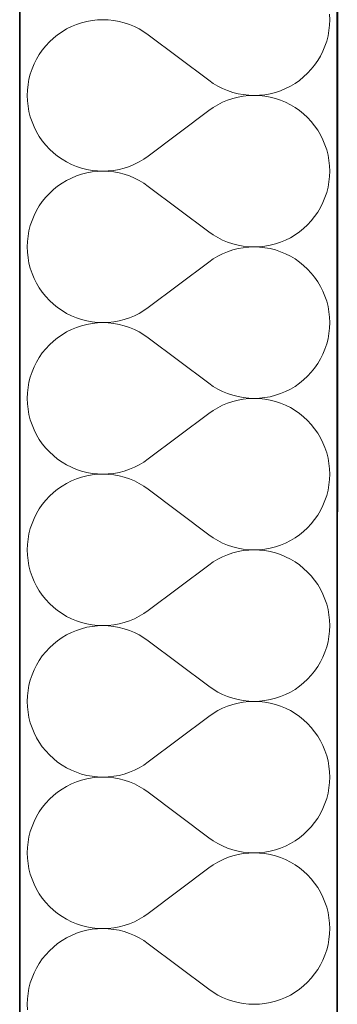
# Model space of a CAD drawing. Header units: millimetres. Extents: x -34676 to 172266, y 39940 to 476087.
# Tile 81 of 256: x 20168 to 20328, y 288465 to 288960. Entities that reach past the tile are written whole.
import ezdxf

# ---------------------------------------------------------------- set-up
doc = ezdxf.new("R2010")
doc.units = ezdxf.units.MM
doc.header["$MEASUREMENT"] = 0
for name, color, linetype in [('#podkład', 252, 'Continuous'), ('- A - ocieplenie', 7, 'Continuous'), ('Konstrukcja - Stropy', 7, 'Continuous'), ('Konstrukcja - Ściany zewnętrzne', 7, 'Continuous')]:
    doc.layers.add(name, color=color, linetype=linetype)

# ---------------------------------------------------------------- blocks, each defined once
blk = doc.blocks.new('UHYGFFFF')
at = {"layer": '- A - ocieplenie', "color": 252, "linetype": 'Continuous', "lineweight": 35, "ltscale": 100}
for p, q in [((19777.48, 396062.63), (19777.47, 388486.86)), ((19937.47, 388486.86), (19937.48, 396062.63))]:
    blk.add_line(p, q, dxfattribs=at)
at = {"layer": '- A - ocieplenie', "color": 252, "linetype": 'Continuous', "lineweight": 13, "ltscale": 100}
for p, q in [((19933.67, 395099.75), (19933.57, 395102.47)), ((19803.57, 395096.32), (19801.14, 395095.1)), ((19806.09, 395097.36), (19803.57, 395096.32)), ((19808.67, 395098.22), (19806.09, 395097.36)), ((19811.31, 395098.89), (19808.67, 395098.22)), ((19813.98, 395099.37), (19811.31, 395098.89)), ((19816.69, 395099.66), (19813.98, 395099.37)), ((19819.41, 395099.75), (19816.69, 395099.66)), ((19822.13, 395099.66), (19819.41, 395099.75)), ((19824.83, 395099.36), (19822.13, 395099.66)), ((19827.51, 395098.88), (19824.83, 395099.36)), ((19830.14, 395098.2), (19827.51, 395098.88)), ((19832.72, 395097.34), (19830.14, 395098.2)), ((19835.24, 395096.3), (19832.72, 395097.34)), ((19837.67, 395095.08), (19835.24, 395096.3)), ((19933.28, 395094.33), (19933.57, 395097.04)), ((19933.57, 395097.04), (19933.67, 395099.75)), ((19796.56, 395092.16), (19794.45, 395090.46)), ((19798.8, 395093.72), (19796.56, 395092.16)), ((19801.14, 395095.1), (19798.8, 395093.72)), ((19840.01, 395093.69), (19837.67, 395095.08)), ((19842.24, 395092.14), (19840.01, 395093.69)), ((19872.72, 395069.28), (19842.24, 395092.14)), ((19932.12, 395089.02), (19932.8, 395091.65)), ((19932.8, 395091.65), (19933.28, 395094.33)), ((19790.6, 395086.61), (19788.89, 395084.5)), ((19792.45, 395088.6), (19790.6, 395086.61)), ((19794.45, 395090.46), (19792.45, 395088.6)), ((19930.22, 395083.92), (19931.26, 395086.44)), ((19931.26, 395086.44), (19932.12, 395089.02)), ((19787.34, 395082.26), (19785.95, 395079.92)), ((19788.89, 395084.5), (19787.34, 395082.26)), ((19927.62, 395079.15), (19929.01, 395081.49)), ((19929.01, 395081.49), (19930.22, 395083.92)), ((19784.73, 395077.49), (19783.69, 395074.98)), ((19785.95, 395079.92), (19784.73, 395077.49)), ((19924.36, 395074.8), (19926.06, 395076.92)), ((19926.06, 395076.92), (19927.62, 395079.15)), ((19782.83, 395072.4), (19782.16, 395069.76)), ((19783.69, 395074.98), (19782.83, 395072.4)), ((19920.51, 395070.95), (19922.5, 395072.81)), ((19922.5, 395072.81), (19924.36, 395074.8)), ((19781.68, 395067.08), (19781.38, 395064.38)), ((19782.16, 395069.76), (19781.68, 395067.08)), ((19872.72, 395069.28), (19874.95, 395067.72)), ((19874.95, 395067.72), (19877.29, 395066.33)), ((19877.29, 395066.33), (19879.72, 395065.11)), ((19913.82, 395066.31), (19916.16, 395067.7)), ((19916.16, 395067.7), (19918.39, 395069.25)), ((19918.39, 395069.25), (19920.51, 395070.95)), ((19781.38, 395064.38), (19781.29, 395061.66)), ((19781.29, 395061.66), (19781.38, 395058.94)), ((19879.72, 395065.11), (19882.23, 395064.07)), ((19882.23, 395064.07), (19884.81, 395063.21)), ((19884.81, 395063.21), (19887.45, 395062.54)), ((19887.45, 395062.54), (19890.13, 395062.05)), ((19890.13, 395062.05), (19892.83, 395061.76)), ((19892.83, 395061.56), (19890.13, 395061.27)), ((19892.83, 395061.76), (19895.55, 395061.66)), ((19895.55, 395061.66), (19892.83, 395061.56)), ((19895.55, 395061.66), (19898.27, 395061.75)), ((19898.27, 395061.56), (19895.55, 395061.66)), ((19898.27, 395061.75), (19900.97, 395062.04)), ((19900.97, 395061.27), (19898.27, 395061.56)), ((19900.97, 395062.04), (19903.65, 395062.52)), ((19903.65, 395062.52), (19906.29, 395063.2)), ((19906.29, 395063.2), (19908.87, 395064.05)), ((19908.87, 395064.05), (19911.38, 395065.09)), ((19911.38, 395065.09), (19913.82, 395066.31)), ((19781.38, 395058.94), (19781.68, 395056.24)), ((19877.29, 395056.98), (19874.95, 395055.59)), ((19879.72, 395058.2), (19877.29, 395056.98)), ((19882.23, 395059.25), (19879.72, 395058.2)), ((19884.81, 395060.11), (19882.23, 395059.25)), ((19887.45, 395060.78), (19884.81, 395060.11)), ((19890.13, 395061.27), (19887.45, 395060.78)), ((19903.65, 395060.79), (19900.97, 395061.27)), ((19906.29, 395060.12), (19903.65, 395060.79)), ((19908.87, 395059.26), (19906.29, 395060.12)), ((19911.38, 395058.22), (19908.87, 395059.26)), ((19913.82, 395057.01), (19911.38, 395058.22)), ((19916.16, 395055.62), (19913.82, 395057.01)), ((19781.68, 395056.24), (19782.16, 395053.56)), ((19782.16, 395053.56), (19782.83, 395050.92)), ((19872.72, 395054.04), (19842.24, 395031.18)), ((19874.95, 395055.59), (19872.72, 395054.04)), ((19918.39, 395054.07), (19916.16, 395055.62)), ((19920.51, 395052.36), (19918.39, 395054.07)), ((19922.5, 395050.51), (19920.51, 395052.36)), ((19782.83, 395050.92), (19783.69, 395048.34)), ((19783.69, 395048.34), (19784.73, 395045.83)), ((19924.36, 395048.52), (19922.5, 395050.51)), ((19926.06, 395046.4), (19924.36, 395048.52)), ((19784.73, 395045.83), (19785.95, 395043.39)), ((19785.95, 395043.39), (19787.34, 395041.06)), ((19927.62, 395044.17), (19926.06, 395046.4)), ((19929.01, 395041.83), (19927.62, 395044.17)), ((19930.22, 395039.39), (19929.01, 395041.83)), ((19787.34, 395041.06), (19788.89, 395038.82)), ((19788.89, 395038.82), (19790.6, 395036.7)), ((19790.6, 395036.7), (19792.45, 395034.71)), ((19931.26, 395036.88), (19930.22, 395039.39)), ((19932.12, 395034.3), (19931.26, 395036.88)), ((19792.45, 395034.71), (19794.45, 395032.86)), ((19794.45, 395032.86), (19796.56, 395031.15)), ((19932.8, 395031.66), (19932.12, 395034.3)), ((19933.28, 395028.99), (19932.8, 395031.66)), ((19796.56, 395031.15), (19798.8, 395029.6)), ((19798.8, 395029.6), (19801.14, 395028.22)), ((19801.14, 395028.22), (19803.57, 395027)), ((19803.57, 395027), (19806.09, 395025.96)), ((19832.72, 395025.98), (19835.24, 395027.02)), ((19835.24, 395027.02), (19837.67, 395028.24)), ((19837.67, 395028.24), (19840.01, 395029.63)), ((19840.01, 395029.63), (19842.24, 395031.18)), ((19933.57, 395026.28), (19933.28, 395028.99)), ((19806.09, 395025.96), (19808.67, 395025.1)), ((19808.67, 395022.03), (19806.09, 395021.17)), ((19808.67, 395025.1), (19811.31, 395024.43)), ((19811.31, 395022.7), (19808.67, 395022.03)), ((19811.31, 395024.43), (19813.98, 395023.95)), ((19813.98, 395023.18), (19811.31, 395022.7)), ((19813.98, 395023.95), (19816.69, 395023.66)), ((19816.69, 395023.47), (19813.98, 395023.18)), ((19816.69, 395023.66), (19819.41, 395023.56)), ((19819.41, 395023.56), (19816.69, 395023.47)), ((19819.41, 395023.56), (19822.13, 395023.66)), ((19822.13, 395023.46), (19819.41, 395023.56)), ((19822.13, 395023.66), (19824.83, 395023.96)), ((19824.83, 395023.17), (19822.13, 395023.46)), ((19824.83, 395023.96), (19827.51, 395024.44)), ((19827.51, 395022.69), (19824.83, 395023.17)), ((19827.51, 395024.44), (19830.14, 395025.11)), ((19830.14, 395022.01), (19827.51, 395022.69)), ((19830.14, 395025.11), (19832.72, 395025.98)), ((19832.72, 395021.15), (19830.14, 395022.01)), ((19933.67, 395023.56), (19933.57, 395026.28)), ((19933.57, 395020.84), (19933.67, 395023.56)), ((19798.8, 395017.52), (19796.56, 395015.97)), ((19801.14, 395018.91), (19798.8, 395017.52)), ((19803.57, 395020.13), (19801.14, 395018.91)), ((19806.09, 395021.17), (19803.57, 395020.13)), ((19835.24, 395020.11), (19832.72, 395021.15)), ((19837.67, 395018.89), (19835.24, 395020.11)), ((19840.01, 395017.5), (19837.67, 395018.89)), ((19842.24, 395015.94), (19840.01, 395017.5)), ((19932.8, 395015.46), (19933.28, 395018.14)), ((19933.28, 395018.14), (19933.57, 395020.84)), ((19792.45, 395012.41), (19790.6, 395010.42)), ((19794.45, 395014.27), (19792.45, 395012.41)), ((19796.56, 395015.97), (19794.45, 395014.27)), ((19872.72, 394993.09), (19842.24, 395015.94)), ((19931.26, 395010.25), (19932.12, 395012.83)), ((19932.12, 395012.83), (19932.8, 395015.46)), ((19788.89, 395008.31), (19787.34, 395006.07)), ((19790.6, 395010.42), (19788.89, 395008.31)), ((19929.01, 395005.3), (19930.22, 395007.73)), ((19930.22, 395007.73), (19931.26, 395010.25)), ((19785.95, 395003.73), (19784.73, 395001.3)), ((19787.34, 395006.07), (19785.95, 395003.73)), ((19926.06, 395000.73), (19927.62, 395002.96)), ((19927.62, 395002.96), (19929.01, 395005.3)), ((19783.69, 394998.79), (19782.83, 394996.21)), ((19784.73, 395001.3), (19783.69, 394998.79)), ((19922.5, 394996.62), (19924.36, 394998.61)), ((19924.36, 394998.61), (19926.06, 395000.73)), ((19782.16, 394993.57), (19781.68, 394990.89)), ((19782.83, 394996.21), (19782.16, 394993.57)), ((19872.72, 394993.09), (19874.95, 394991.53)), ((19916.16, 394991.51), (19918.39, 394993.06)), ((19918.39, 394993.06), (19920.51, 394994.76)), ((19920.51, 394994.76), (19922.5, 394996.62)), ((19781.38, 394988.19), (19781.29, 394985.47)), ((19781.68, 394990.89), (19781.38, 394988.19)), ((19874.95, 394991.53), (19877.29, 394990.14)), ((19877.29, 394990.14), (19879.72, 394988.92)), ((19879.72, 394988.92), (19882.23, 394987.88)), ((19882.23, 394987.88), (19884.81, 394987.02)), ((19906.29, 394987.01), (19908.87, 394987.86)), ((19908.87, 394987.86), (19911.38, 394988.9)), ((19911.38, 394988.9), (19913.82, 394990.12)), ((19913.82, 394990.12), (19916.16, 394991.51)), ((19781.29, 394985.47), (19781.38, 394982.75)), ((19781.38, 394982.75), (19781.68, 394980.04)), ((19882.23, 394983.06), (19879.72, 394982.01)), ((19884.81, 394983.92), (19882.23, 394983.06)), ((19884.81, 394987.02), (19887.45, 394986.34)), ((19887.45, 394984.59), (19884.81, 394983.92)), ((19887.45, 394986.34), (19890.13, 394985.86)), ((19890.13, 394985.08), (19887.45, 394984.59)), ((19890.13, 394985.86), (19892.83, 394985.57)), ((19892.83, 394985.37), (19890.13, 394985.08)), ((19892.83, 394985.57), (19895.55, 394985.47)), ((19895.55, 394985.47), (19892.83, 394985.37)), ((19895.55, 394985.47), (19898.27, 394985.56)), ((19898.27, 394985.37), (19895.55, 394985.47)), ((19898.27, 394985.56), (19900.97, 394985.85)), ((19900.97, 394985.08), (19898.27, 394985.37)), ((19900.97, 394985.85), (19903.65, 394986.33)), ((19903.65, 394984.6), (19900.97, 394985.08)), ((19903.65, 394986.33), (19906.29, 394987.01)), ((19906.29, 394983.93), (19903.65, 394984.6)), ((19908.87, 394983.07), (19906.29, 394983.93)), ((19911.38, 394982.03), (19908.87, 394983.07)), ((19781.68, 394980.04), (19782.16, 394977.37)), ((19782.16, 394977.37), (19782.83, 394974.73)), ((19872.72, 394977.85), (19842.24, 394954.99)), ((19874.95, 394979.4), (19872.72, 394977.85)), ((19877.29, 394980.79), (19874.95, 394979.4)), ((19879.72, 394982.01), (19877.29, 394980.79)), ((19913.82, 394980.82), (19911.38, 394982.03)), ((19916.16, 394979.43), (19913.82, 394980.82)), ((19918.39, 394977.88), (19916.16, 394979.43)), ((19920.51, 394976.17), (19918.39, 394977.88)), ((19782.83, 394974.73), (19783.69, 394972.15)), ((19922.5, 394974.32), (19920.51, 394976.17)), ((19924.36, 394972.33), (19922.5, 394974.32)), ((19926.06, 394970.21), (19924.36, 394972.33)), ((19783.69, 394972.15), (19784.73, 394969.64)), ((19784.73, 394969.64), (19785.95, 394967.2)), ((19927.62, 394967.98), (19926.06, 394970.21)), ((19929.01, 394965.64), (19927.62, 394967.98)), ((19785.95, 394967.2), (19787.34, 394964.87)), ((19787.34, 394964.87), (19788.89, 394962.63)), ((19788.89, 394962.63), (19790.6, 394960.51)), ((19930.22, 394963.2), (19929.01, 394965.64)), ((19931.26, 394960.69), (19930.22, 394963.2)), ((19790.6, 394960.51), (19792.45, 394958.52)), ((19792.45, 394958.52), (19794.45, 394956.67)), ((19932.12, 394958.11), (19931.26, 394960.69)), ((19932.8, 394955.47), (19932.12, 394958.11)), ((19794.45, 394956.67), (19796.56, 394954.96)), ((19796.56, 394954.96), (19798.8, 394953.41)), ((19798.8, 394953.41), (19801.14, 394952.03)), ((19837.67, 394952.05), (19840.01, 394953.44)), ((19840.01, 394953.44), (19842.24, 394954.99)), ((19933.28, 394952.8), (19932.8, 394955.47)), ((19933.57, 394950.09), (19933.28, 394952.8)), ((19801.14, 394952.03), (19803.57, 394950.81)), ((19803.57, 394950.81), (19806.09, 394949.77)), ((19806.09, 394949.77), (19808.67, 394948.91)), ((19808.67, 394948.91), (19811.31, 394948.24)), ((19811.31, 394948.24), (19813.98, 394947.76)), ((19813.98, 394947.76), (19816.69, 394947.47)), ((19816.69, 394947.47), (19819.41, 394947.37)), ((19819.41, 394947.37), (19822.13, 394947.47)), ((19822.13, 394947.47), (19824.83, 394947.76)), ((19824.83, 394947.76), (19827.51, 394948.25)), ((19827.51, 394948.25), (19830.14, 394948.92)), ((19830.14, 394948.92), (19832.72, 394949.79)), ((19832.72, 394949.79), (19835.24, 394950.83)), ((19835.24, 394950.83), (19837.67, 394952.05)), ((19933.67, 394947.37), (19933.57, 394950.09)), ((19801.14, 394942.72), (19798.8, 394941.33)), ((19803.57, 394943.94), (19801.14, 394942.72)), ((19806.09, 394944.98), (19803.57, 394943.94)), ((19808.67, 394945.84), (19806.09, 394944.98)), ((19811.31, 394946.51), (19808.67, 394945.84)), ((19813.98, 394946.99), (19811.31, 394946.51)), ((19816.69, 394947.28), (19813.98, 394946.99)), ((19819.41, 394947.37), (19816.69, 394947.28)), ((19822.13, 394947.27), (19819.41, 394947.37)), ((19824.83, 394946.98), (19822.13, 394947.27)), ((19827.51, 394946.5), (19824.83, 394946.98)), ((19830.14, 394945.82), (19827.51, 394946.5)), ((19832.72, 394944.96), (19830.14, 394945.82)), ((19835.24, 394943.92), (19832.72, 394944.96)), ((19837.67, 394942.7), (19835.24, 394943.92)), ((19840.01, 394941.31), (19837.67, 394942.7)), ((19933.28, 394941.95), (19933.57, 394944.65)), ((19933.57, 394944.65), (19933.67, 394947.37)), ((19794.45, 394938.08), (19792.45, 394936.22)), ((19796.56, 394939.78), (19794.45, 394938.08)), ((19798.8, 394941.33), (19796.56, 394939.78)), ((19842.24, 394939.75), (19840.01, 394941.31)), ((19872.72, 394916.9), (19842.24, 394939.75)), ((19932.12, 394936.64), (19932.8, 394939.27)), ((19932.8, 394939.27), (19933.28, 394941.95)), ((19790.6, 394934.23), (19788.89, 394932.12)), ((19792.45, 394936.22), (19790.6, 394934.23)), ((19930.22, 394931.54), (19931.26, 394934.05)), ((19931.26, 394934.05), (19932.12, 394936.64)), ((19787.34, 394929.88), (19785.95, 394927.54)), ((19788.89, 394932.12), (19787.34, 394929.88)), ((19927.62, 394926.77), (19929.01, 394929.11)), ((19929.01, 394929.11), (19930.22, 394931.54)), ((19784.73, 394925.11), (19783.69, 394922.6)), ((19785.95, 394927.54), (19784.73, 394925.11)), ((19924.36, 394922.42), (19926.06, 394924.54)), ((19926.06, 394924.54), (19927.62, 394926.77)), ((19782.83, 394920.01), (19782.16, 394917.38)), ((19783.69, 394922.6), (19782.83, 394920.01)), ((19918.39, 394916.87), (19920.51, 394918.57)), ((19920.51, 394918.57), (19922.5, 394920.43)), ((19922.5, 394920.43), (19924.36, 394922.42)), ((19781.68, 394914.7), (19781.38, 394912)), ((19782.16, 394917.38), (19781.68, 394914.7)), ((19872.72, 394916.9), (19874.95, 394915.34)), ((19874.95, 394915.34), (19877.29, 394913.95)), ((19877.29, 394913.95), (19879.72, 394912.73)), ((19911.38, 394912.71), (19913.82, 394913.93)), ((19913.82, 394913.93), (19916.16, 394915.32)), ((19916.16, 394915.32), (19918.39, 394916.87)), ((19781.38, 394912), (19781.29, 394909.28)), ((19781.29, 394909.28), (19781.38, 394906.56)), ((19879.72, 394912.73), (19882.23, 394911.69)), ((19882.23, 394911.69), (19884.81, 394910.83)), ((19884.81, 394910.83), (19887.45, 394910.15)), ((19887.45, 394908.4), (19884.81, 394907.73)), ((19887.45, 394910.15), (19890.13, 394909.67)), ((19890.13, 394908.89), (19887.45, 394908.4)), ((19890.13, 394909.67), (19892.83, 394909.38)), ((19892.83, 394909.18), (19890.13, 394908.89)), ((19892.83, 394909.38), (19895.55, 394909.28)), ((19895.55, 394909.28), (19892.83, 394909.18)), ((19895.55, 394909.28), (19898.27, 394909.37)), ((19898.27, 394909.18), (19895.55, 394909.28)), ((19898.27, 394909.37), (19900.97, 394909.66)), ((19900.97, 394908.89), (19898.27, 394909.18)), ((19900.97, 394909.66), (19903.65, 394910.14)), ((19903.65, 394908.41), (19900.97, 394908.89)), ((19903.65, 394910.14), (19906.29, 394910.82)), ((19906.29, 394907.74), (19903.65, 394908.41)), ((19906.29, 394910.82), (19908.87, 394911.67)), ((19908.87, 394911.67), (19911.38, 394912.71)), ((19781.38, 394906.56), (19781.68, 394903.85)), ((19781.68, 394903.85), (19782.16, 394901.18)), ((19874.95, 394903.21), (19872.72, 394901.66)), ((19877.29, 394904.6), (19874.95, 394903.21)), ((19879.72, 394905.82), (19877.29, 394904.6)), ((19882.23, 394906.87), (19879.72, 394905.82)), ((19884.81, 394907.73), (19882.23, 394906.87)), ((19908.87, 394906.88), (19906.29, 394907.74)), ((19911.38, 394905.84), (19908.87, 394906.88)), ((19913.82, 394904.63), (19911.38, 394905.84)), ((19916.16, 394903.24), (19913.82, 394904.63)), ((19918.39, 394901.69), (19916.16, 394903.24)), ((19782.16, 394901.18), (19782.83, 394898.54)), ((19782.83, 394898.54), (19783.69, 394895.96)), ((19872.72, 394901.66), (19842.24, 394878.8)), ((19920.51, 394899.98), (19918.39, 394901.69)), ((19922.5, 394898.13), (19920.51, 394899.98)), ((19924.36, 394896.14), (19922.5, 394898.13)), ((19783.69, 394895.96), (19784.73, 394893.45)), ((19784.73, 394893.45), (19785.95, 394891.01)), ((19926.06, 394894.02), (19924.36, 394896.14)), ((19927.62, 394891.79), (19926.06, 394894.02)), ((19785.95, 394891.01), (19787.34, 394888.67)), ((19787.34, 394888.67), (19788.89, 394886.44)), ((19929.01, 394889.45), (19927.62, 394891.79)), ((19930.22, 394887.01), (19929.01, 394889.45)), ((19788.89, 394886.44), (19790.6, 394884.32)), ((19790.6, 394884.32), (19792.45, 394882.33)), ((19931.26, 394884.5), (19930.22, 394887.01)), ((19932.12, 394881.92), (19931.26, 394884.5)), ((19792.45, 394882.33), (19794.45, 394880.48)), ((19794.45, 394880.48), (19796.56, 394878.77)), ((19796.56, 394878.77), (19798.8, 394877.22)), ((19840.01, 394877.25), (19842.24, 394878.8)), ((19932.8, 394879.28), (19932.12, 394881.92)), ((19933.28, 394876.61), (19932.8, 394879.28)), ((19798.8, 394877.22), (19801.14, 394875.83)), ((19801.14, 394875.83), (19803.57, 394874.62)), ((19803.57, 394874.62), (19806.09, 394873.58)), ((19806.09, 394873.58), (19808.67, 394872.72)), ((19830.14, 394872.73), (19832.72, 394873.6)), ((19832.72, 394873.6), (19835.24, 394874.64)), ((19835.24, 394874.64), (19837.67, 394875.86)), ((19837.67, 394875.86), (19840.01, 394877.25)), ((19933.57, 394873.9), (19933.28, 394876.61)), ((19933.67, 394871.18), (19933.57, 394873.9)), ((19806.09, 394868.79), (19803.57, 394867.75)), ((19808.67, 394869.65), (19806.09, 394868.79)), ((19808.67, 394872.72), (19811.31, 394872.05)), ((19811.31, 394870.32), (19808.67, 394869.65)), ((19811.31, 394872.05), (19813.98, 394871.57)), ((19813.98, 394870.8), (19811.31, 394870.32)), ((19813.98, 394871.57), (19816.69, 394871.28)), ((19816.69, 394871.09), (19813.98, 394870.8)), ((19816.69, 394871.28), (19819.41, 394871.18)), ((19819.41, 394871.18), (19816.69, 394871.09)), ((19819.41, 394871.18), (19822.13, 394871.28)), ((19822.13, 394871.08), (19819.41, 394871.18)), ((19822.13, 394871.28), (19824.83, 394871.57)), ((19824.83, 394870.79), (19822.13, 394871.08)), ((19824.83, 394871.57), (19827.51, 394872.06)), ((19827.51, 394870.31), (19824.83, 394870.79)), ((19827.51, 394872.06), (19830.14, 394872.73)), ((19830.14, 394869.63), (19827.51, 394870.31)), ((19832.72, 394868.77), (19830.14, 394869.63)), ((19835.24, 394867.73), (19832.72, 394868.77)), ((19933.28, 394865.76), (19933.57, 394868.46)), ((19933.57, 394868.46), (19933.67, 394871.18)), ((19796.56, 394863.59), (19794.45, 394861.89)), ((19798.8, 394865.14), (19796.56, 394863.59)), ((19801.14, 394866.53), (19798.8, 394865.14)), ((19803.57, 394867.75), (19801.14, 394866.53)), ((19837.67, 394866.51), (19835.24, 394867.73)), ((19840.01, 394865.12), (19837.67, 394866.51)), ((19842.24, 394863.56), (19840.01, 394865.12)), ((19872.72, 394840.71), (19842.24, 394863.56)), ((19932.8, 394863.08), (19933.28, 394865.76)), ((19792.45, 394860.03), (19790.6, 394858.04)), ((19794.45, 394861.89), (19792.45, 394860.03)), ((19931.26, 394857.86), (19932.12, 394860.45)), ((19932.12, 394860.45), (19932.8, 394863.08)), ((19787.34, 394853.69), (19785.95, 394851.35)), ((19788.89, 394855.93), (19787.34, 394853.69)), ((19790.6, 394858.04), (19788.89, 394855.93)), ((19929.01, 394852.92), (19930.22, 394855.35)), ((19930.22, 394855.35), (19931.26, 394857.86)), ((19784.73, 394848.92), (19783.69, 394846.41)), ((19785.95, 394851.35), (19784.73, 394848.92)), ((19926.06, 394848.34), (19927.62, 394850.58)), ((19927.62, 394850.58), (19929.01, 394852.92)), ((19782.83, 394843.82), (19782.16, 394841.19)), ((19783.69, 394846.41), (19782.83, 394843.82)), ((19920.51, 394842.38), (19922.5, 394844.24)), ((19922.5, 394844.24), (19924.36, 394846.23)), ((19924.36, 394846.23), (19926.06, 394848.34)), ((19782.16, 394841.19), (19781.68, 394838.51)), ((19872.72, 394840.71), (19874.95, 394839.15)), ((19874.95, 394839.15), (19877.29, 394837.76)), ((19913.82, 394837.74), (19916.16, 394839.13)), ((19916.16, 394839.13), (19918.39, 394840.68)), ((19918.39, 394840.68), (19920.51, 394842.38)), ((19781.38, 394835.81), (19781.29, 394833.09)), ((19781.68, 394838.51), (19781.38, 394835.81)), ((19877.29, 394837.76), (19879.72, 394836.54)), ((19879.72, 394836.54), (19882.23, 394835.5)), ((19882.23, 394835.5), (19884.81, 394834.64)), ((19884.81, 394834.64), (19887.45, 394833.96)), ((19887.45, 394833.96), (19890.13, 394833.48)), ((19900.97, 394833.47), (19903.65, 394833.95)), ((19903.65, 394833.95), (19906.29, 394834.62)), ((19906.29, 394834.62), (19908.87, 394835.48)), ((19908.87, 394835.48), (19911.38, 394836.52)), ((19911.38, 394836.52), (19913.82, 394837.74)), ((19781.29, 394833.09), (19781.38, 394830.37)), ((19781.38, 394830.37), (19781.68, 394827.66)), ((19879.72, 394829.63), (19877.29, 394828.41)), ((19882.23, 394830.67), (19879.72, 394829.63)), ((19884.81, 394831.54), (19882.23, 394830.67)), ((19887.45, 394832.21), (19884.81, 394831.54)), ((19890.13, 394832.7), (19887.45, 394832.21)), ((19890.13, 394833.48), (19892.83, 394833.19)), ((19892.83, 394832.99), (19890.13, 394832.7)), ((19892.83, 394833.19), (19895.55, 394833.09)), ((19895.55, 394833.09), (19892.83, 394832.99)), ((19895.55, 394833.09), (19898.27, 394833.18)), ((19898.27, 394832.99), (19895.55, 394833.09)), ((19898.27, 394833.18), (19900.97, 394833.47)), ((19900.97, 394832.7), (19898.27, 394832.99)), ((19903.65, 394832.22), (19900.97, 394832.7)), ((19906.29, 394831.55), (19903.65, 394832.22)), ((19908.87, 394830.69), (19906.29, 394831.55)), ((19911.38, 394829.65), (19908.87, 394830.69)), ((19913.82, 394828.44), (19911.38, 394829.65)), ((19781.68, 394827.66), (19782.16, 394824.99)), ((19782.16, 394824.99), (19782.83, 394822.35)), ((19872.72, 394825.47), (19842.24, 394802.61)), ((19874.95, 394827.02), (19872.72, 394825.47)), ((19877.29, 394828.41), (19874.95, 394827.02)), ((19916.16, 394827.05), (19913.82, 394828.44)), ((19918.39, 394825.5), (19916.16, 394827.05)), ((19920.51, 394823.79), (19918.39, 394825.5)), ((19922.5, 394821.94), (19920.51, 394823.79)), ((19782.83, 394822.35), (19783.69, 394819.77)), ((19783.69, 394819.77), (19784.73, 394817.26)), ((19924.36, 394819.95), (19922.5, 394821.94)), ((19926.06, 394817.83), (19924.36, 394819.95)), ((19784.73, 394817.26), (19785.95, 394814.82)), ((19785.95, 394814.82), (19787.34, 394812.48)), ((19927.62, 394815.6), (19926.06, 394817.83)), ((19929.01, 394813.26), (19927.62, 394815.6)), ((19787.34, 394812.48), (19788.89, 394810.25)), ((19788.89, 394810.25), (19790.6, 394808.13)), ((19930.22, 394810.82), (19929.01, 394813.26)), ((19931.26, 394808.31), (19930.22, 394810.82)), ((19790.6, 394808.13), (19792.45, 394806.14)), ((19792.45, 394806.14), (19794.45, 394804.29)), ((19794.45, 394804.29), (19796.56, 394802.58)), ((19932.12, 394805.73), (19931.26, 394808.31)), ((19932.8, 394803.09), (19932.12, 394805.73)), ((19796.56, 394802.58), (19798.8, 394801.03)), ((19798.8, 394801.03), (19801.14, 394799.64)), ((19801.14, 394799.64), (19803.57, 394798.43)), ((19835.24, 394798.45), (19837.67, 394799.67)), ((19837.67, 394799.67), (19840.01, 394801.06)), ((19840.01, 394801.06), (19842.24, 394802.61)), ((19933.28, 394800.42), (19932.8, 394803.09)), ((19933.57, 394797.71), (19933.28, 394800.42)), ((19803.57, 394798.43), (19806.09, 394797.39)), ((19806.09, 394797.39), (19808.67, 394796.53)), ((19808.67, 394796.53), (19811.31, 394795.86)), ((19811.31, 394794.13), (19808.67, 394793.45)), ((19811.31, 394795.86), (19813.98, 394795.38)), ((19813.98, 394794.61), (19811.31, 394794.13)), ((19813.98, 394795.38), (19816.69, 394795.09)), ((19816.69, 394794.9), (19813.98, 394794.61)), ((19816.69, 394795.09), (19819.41, 394794.99)), ((19819.41, 394794.99), (19816.69, 394794.9)), ((19819.41, 394794.99), (19822.13, 394795.09)), ((19822.13, 394794.89), (19819.41, 394794.99)), ((19822.13, 394795.09), (19824.83, 394795.38)), ((19824.83, 394794.6), (19822.13, 394794.89)), ((19824.83, 394795.38), (19827.51, 394795.87)), ((19827.51, 394794.12), (19824.83, 394794.6)), ((19827.51, 394795.87), (19830.14, 394796.54)), ((19830.14, 394793.44), (19827.51, 394794.12)), ((19830.14, 394796.54), (19832.72, 394797.4)), ((19832.72, 394797.4), (19835.24, 394798.45)), ((19933.67, 394794.99), (19933.57, 394797.71)), ((19933.57, 394792.27), (19933.67, 394794.99)), ((19801.14, 394790.34), (19798.8, 394788.95)), ((19803.57, 394791.56), (19801.14, 394790.34)), ((19806.09, 394792.6), (19803.57, 394791.56)), ((19808.67, 394793.45), (19806.09, 394792.6)), ((19832.72, 394792.58), (19830.14, 394793.44)), ((19835.24, 394791.54), (19832.72, 394792.58)), ((19837.67, 394790.32), (19835.24, 394791.54)), ((19840.01, 394788.93), (19837.67, 394790.32)), ((19932.8, 394786.89), (19933.28, 394789.57)), ((19933.28, 394789.57), (19933.57, 394792.27)), ((19794.45, 394785.7), (19792.45, 394783.84)), ((19796.56, 394787.4), (19794.45, 394785.7)), ((19798.8, 394788.95), (19796.56, 394787.4)), ((19842.24, 394787.37), (19840.01, 394788.93)), ((19872.72, 394764.52), (19842.24, 394787.37)), ((19931.26, 394781.67), (19932.12, 394784.26)), ((19932.12, 394784.26), (19932.8, 394786.89)), ((19788.89, 394779.73), (19787.34, 394777.5)), ((19790.6, 394781.85), (19788.89, 394779.73)), ((19792.45, 394783.84), (19790.6, 394781.85)), ((19929.01, 394776.73), (19930.22, 394779.16)), ((19930.22, 394779.16), (19931.26, 394781.67)), ((19785.95, 394775.16), (19784.73, 394772.73)), ((19787.34, 394777.5), (19785.95, 394775.16)), ((19926.06, 394772.15), (19927.62, 394774.39)), ((19927.62, 394774.39), (19929.01, 394776.73)), ((19783.69, 394770.22), (19782.83, 394767.63)), ((19784.73, 394772.73), (19783.69, 394770.22)), ((19922.5, 394768.05), (19924.36, 394770.04)), ((19924.36, 394770.04), (19926.06, 394772.15)), ((19782.16, 394765), (19781.68, 394762.32)), ((19782.83, 394767.63), (19782.16, 394765)), ((19872.72, 394764.52), (19874.95, 394762.96)), ((19916.16, 394762.94), (19918.39, 394764.49)), ((19918.39, 394764.49), (19920.51, 394766.19)), ((19920.51, 394766.19), (19922.5, 394768.05)), ((19781.38, 394759.62), (19781.29, 394756.9)), ((19781.68, 394762.32), (19781.38, 394759.62)), ((19874.95, 394762.96), (19877.29, 394761.57)), ((19877.29, 394761.57), (19879.72, 394760.35)), ((19879.72, 394760.35), (19882.23, 394759.31)), ((19882.23, 394759.31), (19884.81, 394758.45)), ((19906.29, 394758.43), (19908.87, 394759.29)), ((19908.87, 394759.29), (19911.38, 394760.33)), ((19911.38, 394760.33), (19913.82, 394761.55)), ((19913.82, 394761.55), (19916.16, 394762.94)), ((19781.29, 394756.9), (19781.38, 394754.18)), ((19882.23, 394754.48), (19879.72, 394753.44)), ((19884.81, 394755.35), (19882.23, 394754.48)), ((19884.81, 394758.45), (19887.45, 394757.77)), ((19887.45, 394756.02), (19884.81, 394755.35)), ((19887.45, 394757.77), (19890.13, 394757.29)), ((19890.13, 394756.51), (19887.45, 394756.02)), ((19890.13, 394757.29), (19892.83, 394757)), ((19892.83, 394756.8), (19890.13, 394756.51)), ((19892.83, 394757), (19895.55, 394756.9)), ((19895.55, 394756.9), (19892.83, 394756.8)), ((19895.55, 394756.9), (19898.27, 394756.99)), ((19898.27, 394756.8), (19895.55, 394756.9)), ((19898.27, 394756.99), (19900.97, 394757.28)), ((19900.97, 394756.51), (19898.27, 394756.8)), ((19900.97, 394757.28), (19903.65, 394757.76)), ((19903.65, 394756.03), (19900.97, 394756.51)), ((19903.65, 394757.76), (19906.29, 394758.43)), ((19906.29, 394755.36), (19903.65, 394756.03)), ((19908.87, 394754.5), (19906.29, 394755.36)), ((19911.38, 394753.46), (19908.87, 394754.5)), ((19781.38, 394754.18), (19781.68, 394751.47)), ((19781.68, 394751.47), (19782.16, 394748.8)), ((19874.95, 394750.83), (19872.72, 394749.28)), ((19877.29, 394752.22), (19874.95, 394750.83)), ((19879.72, 394753.44), (19877.29, 394752.22)), ((19913.82, 394752.25), (19911.38, 394753.46)), ((19916.16, 394750.86), (19913.82, 394752.25)), ((19918.39, 394749.31), (19916.16, 394750.86)), ((19782.16, 394748.8), (19782.83, 394746.16)), ((19782.83, 394746.16), (19783.69, 394743.58)), ((19872.72, 394749.28), (19842.24, 394726.42)), ((19920.51, 394747.6), (19918.39, 394749.31)), ((19922.5, 394745.75), (19920.51, 394747.6)), ((19924.36, 394743.76), (19922.5, 394745.75)), ((19783.69, 394743.58), (19784.73, 394741.07)), ((19784.73, 394741.07), (19785.95, 394738.63)), ((19926.06, 394741.64), (19924.36, 394743.76)), ((19927.62, 394739.4), (19926.06, 394741.64)), ((19785.95, 394738.63), (19787.34, 394736.29)), ((19787.34, 394736.29), (19788.89, 394734.06)), ((19929.01, 394737.07), (19927.62, 394739.4)), ((19930.22, 394734.63), (19929.01, 394737.07)), ((19931.26, 394732.12), (19930.22, 394734.63)), ((19788.89, 394734.06), (19790.6, 394731.94)), ((19790.6, 394731.94), (19792.45, 394729.95)), ((19792.45, 394729.95), (19794.45, 394728.1)), ((19932.12, 394729.54), (19931.26, 394732.12)), ((19794.45, 394728.1), (19796.56, 394726.39)), ((19796.56, 394726.39), (19798.8, 394724.84)), ((19798.8, 394724.84), (19801.14, 394723.45)), ((19837.67, 394723.48), (19840.01, 394724.87)), ((19840.01, 394724.87), (19842.24, 394726.42)), ((19932.8, 394726.9), (19932.12, 394729.54)), ((19933.28, 394724.23), (19932.8, 394726.9)), ((19801.14, 394723.45), (19803.57, 394722.24)), ((19803.57, 394722.24), (19806.09, 394721.2)), ((19806.09, 394721.2), (19808.67, 394720.34)), ((19808.67, 394720.34), (19811.31, 394719.67)), ((19811.31, 394719.67), (19813.98, 394719.19)), ((19824.83, 394719.19), (19827.51, 394719.68)), ((19827.51, 394719.68), (19830.14, 394720.35)), ((19830.14, 394720.35), (19832.72, 394721.21)), ((19832.72, 394721.21), (19835.24, 394722.26)), ((19835.24, 394722.26), (19837.67, 394723.48)), ((19933.57, 394721.52), (19933.28, 394724.23)), ((19933.67, 394718.8), (19933.57, 394721.52)), ((19803.57, 394715.37), (19801.14, 394714.15)), ((19806.09, 394716.41), (19803.57, 394715.37)), ((19808.67, 394717.26), (19806.09, 394716.41)), ((19811.31, 394717.94), (19808.67, 394717.26)), ((19813.98, 394718.42), (19811.31, 394717.94)), ((19813.98, 394719.19), (19816.69, 394718.9)), ((19816.69, 394718.71), (19813.98, 394718.42)), ((19816.69, 394718.9), (19819.41, 394718.8)), ((19819.41, 394718.8), (19816.69, 394718.71)), ((19819.41, 394718.8), (19822.13, 394718.9)), ((19822.13, 394718.7), (19819.41, 394718.8)), ((19822.13, 394718.9), (19824.83, 394719.19)), ((19824.83, 394718.41), (19822.13, 394718.7)), ((19827.51, 394717.93), (19824.83, 394718.41)), ((19830.14, 394717.25), (19827.51, 394717.93)), ((19832.72, 394716.39), (19830.14, 394717.25)), ((19835.24, 394715.35), (19832.72, 394716.39)), ((19837.67, 394714.13), (19835.24, 394715.35)), ((19933.28, 394713.38), (19933.57, 394716.08)), ((19933.57, 394716.08), (19933.67, 394718.8)), ((19796.56, 394711.21), (19794.45, 394709.51)), ((19798.8, 394712.76), (19796.56, 394711.21)), ((19801.14, 394714.15), (19798.8, 394712.76)), ((19840.01, 394712.74), (19837.67, 394714.13)), ((19842.24, 394711.18), (19840.01, 394712.74)), ((19872.72, 394688.33), (19842.24, 394711.18)), ((19932.12, 394708.06), (19932.8, 394710.7)), ((19932.8, 394710.7), (19933.28, 394713.38)), ((19790.6, 394705.66), (19788.89, 394703.54)), ((19792.45, 394707.65), (19790.6, 394705.66)), ((19794.45, 394709.51), (19792.45, 394707.65)), ((19930.22, 394702.97), (19931.26, 394705.48)), ((19931.26, 394705.48), (19932.12, 394708.06)), ((19787.34, 394701.31), (19785.95, 394698.97)), ((19788.89, 394703.54), (19787.34, 394701.31)), ((19927.62, 394698.2), (19929.01, 394700.54)), ((19929.01, 394700.54), (19930.22, 394702.97)), ((19784.73, 394696.54), (19783.69, 394694.02)), ((19785.95, 394698.97), (19784.73, 394696.54)), ((19924.36, 394693.85), (19926.06, 394695.96)), ((19926.06, 394695.96), (19927.62, 394698.2)), ((19782.83, 394691.44), (19782.16, 394688.81)), ((19783.69, 394694.02), (19782.83, 394691.44)), ((19918.39, 394688.3), (19920.51, 394690)), ((19920.51, 394690), (19922.5, 394691.86)), ((19922.5, 394691.86), (19924.36, 394693.85)), ((19781.68, 394686.13), (19781.38, 394683.43)), ((19782.16, 394688.81), (19781.68, 394686.13)), ((19872.72, 394688.33), (19874.95, 394686.77)), ((19874.95, 394686.77), (19877.29, 394685.38)), ((19877.29, 394685.38), (19879.72, 394684.16)), ((19911.38, 394684.14), (19913.82, 394685.36)), ((19913.82, 394685.36), (19916.16, 394686.75)), ((19916.16, 394686.75), (19918.39, 394688.3)), ((19781.38, 394683.43), (19781.29, 394680.71)), ((19781.29, 394680.71), (19781.38, 394677.99)), ((19879.72, 394684.16), (19882.23, 394683.12)), ((19882.23, 394683.12), (19884.81, 394682.26)), ((19884.81, 394682.26), (19887.45, 394681.58)), ((19887.45, 394681.58), (19890.13, 394681.1)), ((19890.13, 394680.31), (19887.45, 394679.83)), ((19890.13, 394681.1), (19892.83, 394680.81)), ((19892.83, 394680.61), (19890.13, 394680.31)), ((19892.83, 394680.81), (19895.55, 394680.71)), ((19895.55, 394680.71), (19892.83, 394680.61)), ((19895.55, 394680.71), (19898.27, 394680.8)), ((19898.27, 394680.61), (19895.55, 394680.71)), ((19898.27, 394680.8), (19900.97, 394681.09)), ((19900.97, 394680.32), (19898.27, 394680.61)), ((19900.97, 394681.09), (19903.65, 394681.57)), ((19903.65, 394679.84), (19900.97, 394680.32)), ((19903.65, 394681.57), (19906.29, 394682.24)), ((19906.29, 394682.24), (19908.87, 394683.1)), ((19908.87, 394683.1), (19911.38, 394684.14)), ((19781.38, 394677.99), (19781.68, 394675.28)), ((19781.68, 394675.28), (19782.16, 394672.61)), ((19877.29, 394676.03), (19874.95, 394674.64)), ((19879.72, 394677.25), (19877.29, 394676.03)), ((19882.23, 394678.29), (19879.72, 394677.25)), ((19884.81, 394679.16), (19882.23, 394678.29)), ((19887.45, 394679.83), (19884.81, 394679.16)), ((19906.29, 394679.17), (19903.65, 394679.84)), ((19908.87, 394678.31), (19906.29, 394679.17)), ((19911.38, 394677.27), (19908.87, 394678.31)), ((19913.82, 394676.05), (19911.38, 394677.27)), ((19916.16, 394674.67), (19913.82, 394676.05)), ((19782.16, 394672.61), (19782.83, 394669.97)), ((19872.72, 394673.09), (19842.24, 394650.23)), ((19874.95, 394674.64), (19872.72, 394673.09)), ((19918.39, 394673.12), (19916.16, 394674.67)), ((19920.51, 394671.41), (19918.39, 394673.12)), ((19922.5, 394669.56), (19920.51, 394671.41)), ((19782.83, 394669.97), (19783.69, 394667.39)), ((19783.69, 394667.39), (19784.73, 394664.88)), ((19924.36, 394667.57), (19922.5, 394669.56)), ((19926.06, 394665.45), (19924.36, 394667.57)), ((19927.62, 394663.21), (19926.06, 394665.45)), ((19784.73, 394664.88), (19785.95, 394662.44)), ((19785.95, 394662.44), (19787.34, 394660.1)), ((19929.01, 394660.88), (19927.62, 394663.21)), ((19930.22, 394658.44), (19929.01, 394660.88)), ((19787.34, 394660.1), (19788.89, 394657.87)), ((19788.89, 394657.87), (19790.6, 394655.75)), ((19790.6, 394655.75), (19792.45, 394653.76)), ((19931.26, 394655.93), (19930.22, 394658.44)), ((19932.12, 394653.35), (19931.26, 394655.93)), ((19792.45, 394653.76), (19794.45, 394651.91)), ((19794.45, 394651.91), (19796.56, 394650.2)), ((19932.8, 394650.71), (19932.12, 394653.35)), ((19933.28, 394648.03), (19932.8, 394650.71)), ((19796.56, 394650.2), (19798.8, 394648.65)), ((19798.8, 394648.65), (19801.14, 394647.26)), ((19801.14, 394647.26), (19803.57, 394646.05)), ((19803.57, 394646.05), (19806.09, 394645.01)), ((19832.72, 394645.02), (19835.24, 394646.07)), ((19835.24, 394646.07), (19837.67, 394647.29)), ((19837.67, 394647.29), (19840.01, 394648.68)), ((19840.01, 394648.68), (19842.24, 394650.23)), ((19933.57, 394645.33), (19933.28, 394648.03)), ((19806.09, 394645.01), (19808.67, 394644.15)), ((19808.67, 394641.07), (19806.09, 394640.22)), ((19808.67, 394644.15), (19811.31, 394643.48)), ((19811.31, 394641.75), (19808.67, 394641.07)), ((19811.31, 394643.48), (19813.98, 394643)), ((19813.98, 394642.23), (19811.31, 394641.75)), ((19813.98, 394643), (19816.69, 394642.71)), ((19816.69, 394642.52), (19813.98, 394642.23)), ((19816.69, 394642.71), (19819.41, 394642.61)), ((19819.41, 394642.61), (19816.69, 394642.52)), ((19819.41, 394642.61), (19822.13, 394642.71)), ((19822.13, 394642.51), (19819.41, 394642.61)), ((19822.13, 394642.71), (19824.83, 394643)), ((19824.83, 394642.22), (19822.13, 394642.51)), ((19824.83, 394643), (19827.51, 394643.49)), ((19827.51, 394641.73), (19824.83, 394642.22)), ((19827.51, 394643.49), (19830.14, 394644.16)), ((19830.14, 394641.06), (19827.51, 394641.73)), ((19830.14, 394644.16), (19832.72, 394645.02)), ((19832.72, 394640.2), (19830.14, 394641.06)), ((19933.67, 394642.61), (19933.57, 394645.33)), ((19933.57, 394639.89), (19933.67, 394642.61)), ((19798.8, 394636.57), (19796.56, 394635.02)), ((19801.14, 394637.96), (19798.8, 394636.57)), ((19803.57, 394639.18), (19801.14, 394637.96)), ((19806.09, 394640.22), (19803.57, 394639.18)), ((19835.24, 394639.16), (19832.72, 394640.2)), ((19837.67, 394637.94), (19835.24, 394639.16)), ((19840.01, 394636.55), (19837.67, 394637.94)), ((19842.24, 394634.99), (19840.01, 394636.55)), ((19932.8, 394634.51), (19933.28, 394637.19)), ((19933.28, 394637.19), (19933.57, 394639.89)), ((19792.45, 394631.46), (19790.6, 394629.47)), ((19794.45, 394633.32), (19792.45, 394631.46)), ((19796.56, 394635.02), (19794.45, 394633.32)), ((19872.72, 394612.14), (19842.24, 394634.99)), ((19931.26, 394629.29), (19932.12, 394631.87)), ((19932.12, 394631.87), (19932.8, 394634.51)), ((19788.89, 394627.35), (19787.34, 394625.12)), ((19790.6, 394629.47), (19788.89, 394627.35)), ((19929.01, 394624.35), (19930.22, 394626.78)), ((19930.22, 394626.78), (19931.26, 394629.29)), ((19785.95, 394622.78), (19784.73, 394620.35)), ((19787.34, 394625.12), (19785.95, 394622.78)), ((19926.06, 394619.77), (19927.62, 394622.01)), ((19927.62, 394622.01), (19929.01, 394624.35)), ((19783.69, 394617.83), (19782.83, 394615.25)), ((19784.73, 394620.35), (19783.69, 394617.83)), ((19920.51, 394613.81), (19922.5, 394615.67)), ((19922.5, 394615.67), (19924.36, 394617.66)), ((19924.36, 394617.66), (19926.06, 394619.77)), ((19782.16, 394612.62), (19781.68, 394609.94)), ((19782.83, 394615.25), (19782.16, 394612.62)), ((19872.72, 394612.14), (19874.95, 394610.58)), ((19916.16, 394610.56), (19918.39, 394612.11)), ((19918.39, 394612.11), (19920.51, 394613.81)), ((19781.38, 394607.23), (19781.29, 394604.52)), ((19781.68, 394609.94), (19781.38, 394607.23)), ((19874.95, 394610.58), (19877.29, 394609.19)), ((19877.29, 394609.19), (19879.72, 394607.97)), ((19879.72, 394607.97), (19882.23, 394606.93)), ((19882.23, 394606.93), (19884.81, 394606.07)), ((19884.81, 394606.07), (19887.45, 394605.39)), ((19903.65, 394605.38), (19906.29, 394606.05)), ((19906.29, 394606.05), (19908.87, 394606.91)), ((19908.87, 394606.91), (19911.38, 394607.95)), ((19911.38, 394607.95), (19913.82, 394609.17)), ((19913.82, 394609.17), (19916.16, 394610.56)), ((19781.29, 394604.52), (19781.38, 394601.8)), ((19887.45, 394605.39), (19890.13, 394604.91)), ((19890.13, 394604.91), (19892.83, 394604.61)), ((19892.83, 394604.61), (19895.55, 394604.52)), ((19895.55, 394604.52), (19898.27, 394604.61)), ((19898.27, 394604.61), (19900.97, 394604.9)), ((19900.97, 394604.9), (19903.65, 394605.38))]:
    blk.add_line(p, q, dxfattribs=at)
at = {"layer": 'Konstrukcja - Stropy', "color": 252, "linetype": 'Continuous', "lineweight": 13, "ltscale": 100}
blk.add_line((19937.48, 388030.59), (19937.48, 395682.67), dxfattribs=at)
blk.add_line((19937.48, 388030.59), (19937.48, 395682.67), dxfattribs=at)
at = {"layer": 'Konstrukcja - Ściany zewnętrzne', "color": 252, "linetype": 'Continuous', "lineweight": 35, "ltscale": 100}
blk.add_line((19937.47, 395912.63), (19937.47, 392989.67), dxfattribs=at)

msp = doc.modelspace()

# ---------------------------------------------------------------- block references
at = {"layer": '#podkład'}
msp.add_blockref('UHYGFFFF', (390.91, -106139.89), dxfattribs=at)

doc.saveas('drawing.dxf')
